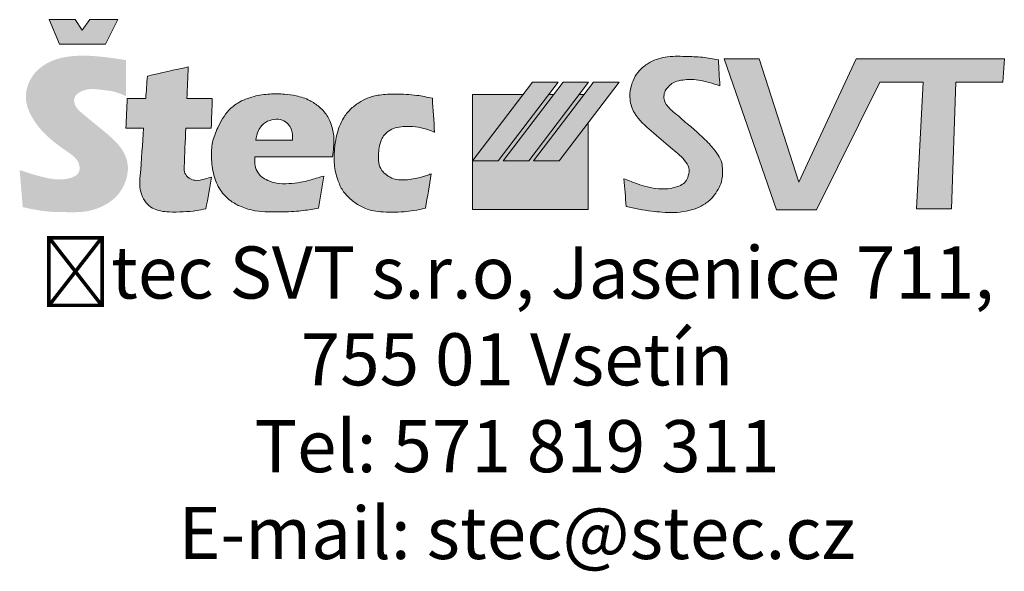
# Model space of a CAD drawing. Header units: millimetres. Extents: x -21108 to 360233, y 566 to 551167.
# Tile 3 of 38: x -4627 to -3160, y 15977 to 16801. Entities that reach past the tile are written whole.
import ezdxf

# ---------------------------------------------------------------- set-up
doc = ezdxf.new("R2010")
doc.units = ezdxf.units.MM
doc.header["$LTSCALE"] = 10
doc.layers.add('VZT Text', color=2, linetype='Continuous', lineweight=15)
doc.styles.add('Romans', font='romans.shx', dxfattribs={"width": 0.8})

# ---------------------------------------------------------------- blocks, each defined once
blk = doc.blocks.new('raz3')
h = blk.add_hatch(color=252)
h.dxf.hatch_style = 1
edge = h.paths.add_edge_path()
edge.add_spline(control_points=[(-4622.6, 16520.8), (-4610.6, 16518.3), (-4588.8, 16513.6), (-4557.1, 16513.4), (-4527.2, 16513), (-4500.9, 16522.1), (-4479.9, 16538.1), (-4468.2, 16559.1), (-4464, 16583.4), (-4472.2, 16605.4), (-4488.3, 16623.4), (-4509.1, 16640.3), (-4528.7, 16656.3), (-4543.6, 16668.8), (-4546.6, 16679.1), (-4545.2, 16686.9), (-4537.6, 16693), (-4527.5, 16696.9), (-4515.3, 16697.3), (-4502, 16695.4), (-4485.7, 16693.9), (-4474.6, 16689), (-4468.6, 16686.3)], knot_values=[53.961726, 53.961726, 53.961726, 53.961726, 58.546981, 62.320983, 65.815192, 69.711739, 72.501366, 75.53588, 78.530942, 81.43562, 83.978242, 87.535157, 91.421225, 93.636042, 94.516468, 95.362886, 96.425206, 97.975931, 99.386027, 100.944455, 103.023342, 105.465243, 105.465243, 105.465243, 105.465243], weights=[1, 1, 1, 1, 1, 1, 1, 1, 1, 1, 1, 1, 1, 1, 1, 1, 1, 1, 1, 1, 1, 1, 1], degree=3, periodic=0)
edge.add_spline(control_points=[(-4468.6, 16686.3), (-4468.6, 16704.3), (-4468.6, 16722.2), (-4468.6, 16740.2)], knot_values=[0, 0, 0, 0, 1, 1, 1, 1], weights=[1, 1, 1, 1], degree=3, periodic=0)
edge.add_spline(control_points=[(-4468.6, 16740.2), (-4489.7, 16743.5), (-4526, 16749.1), (-4575.1, 16744.1), (-4609.2, 16721.5), (-4623.2, 16683.6), (-4602.3, 16638.4), (-4569.5, 16611.9), (-4538.3, 16592), (-4537, 16569.2), (-4560.7, 16560.3), (-4590.5, 16564.1), (-4613.7, 16571.7), (-4627.2, 16576.1)], knot_values=[1, 1, 1, 1, 9.015267, 14.773185, 19.03389, 23.729761, 28.510272, 36.470688, 39.865351, 41.389647, 43.88878, 47.690121, 52.961726, 52.961726, 52.961726, 52.961726], weights=[1, 1, 1, 1, 1, 1, 1, 1, 1, 1, 1, 1, 1, 1], degree=3, periodic=0)
edge.add_spline(control_points=[(-4627.2, 16576.1), (-4625.7, 16557.7), (-4624.2, 16539.2), (-4622.6, 16520.8)], knot_values=[52.961726, 52.961726, 52.961726, 52.961726, 53.961726, 53.961726, 53.961726, 53.961726], weights=[1, 1, 1, 1], degree=3, periodic=0)
h.paths.add_polyline_path([(-4481.1, 16800.6), (-4522.8, 16800.6), (-4534.1, 16784.7), (-4544.3, 16800.6), (-4583.1, 16800.6), (-4567.7, 16764), (-4499.5, 16764)])
edge = h.paths.add_edge_path()
edge.add_spline(control_points=[(-4341.7, 16638.6), (-4341.2, 16653.3), (-4340.7, 16668.1), (-4340.2, 16682.9)], knot_values=[31.70029, 31.70029, 31.70029, 31.70029, 32.70029, 32.70029, 32.70029, 32.70029], weights=[1, 1, 1, 1], degree=3, periodic=0)
edge.add_spline(control_points=[(-4340.2, 16682.9), (-4352.8, 16682.9), (-4365.3, 16682.9), (-4377.9, 16682.9)], knot_values=[32.70029, 32.70029, 32.70029, 32.70029, 33.70029, 33.70029, 33.70029, 33.70029], weights=[1, 1, 1, 1], degree=3, periodic=0)
edge.add_spline(control_points=[(-4377.9, 16682.9), (-4377.2, 16698.7), (-4376.6, 16714.4), (-4376, 16730.2)], knot_values=[33.70029, 33.70029, 33.70029, 33.70029, 34.70029, 34.70029, 34.70029, 34.70029], weights=[1, 1, 1, 1], degree=3, periodic=0)
edge.add_spline(control_points=[(-4376, 16730.2), (-4396.3, 16725.6), (-4416.6, 16721), (-4436.9, 16716.4)], knot_values=[34.70029, 34.70029, 34.70029, 34.70029, 35.70029, 35.70029, 35.70029, 35.70029], weights=[1, 1, 1, 1], degree=3, periodic=0)
edge.add_spline(control_points=[(-4436.9, 16716.4), (-4437.7, 16705.3), (-4438.5, 16694.1), (-4439.3, 16682.9)], knot_values=[0, 0, 0, 0, 1, 1, 1, 1], weights=[1, 1, 1, 1], degree=3, periodic=0)
edge.add_spline(control_points=[(-4439.3, 16682.9), (-4448.6, 16683), (-4457.8, 16683.1), (-4467, 16683.2)], knot_values=[1, 1, 1, 1, 2, 2, 2, 2], weights=[1, 1, 1, 1], degree=3, periodic=0)
edge.add_spline(control_points=[(-4467, 16683.2), (-4467.6, 16668.3), (-4468.2, 16653.4), (-4468.8, 16638.6)], knot_values=[2, 2, 2, 2, 3, 3, 3, 3], weights=[1, 1, 1, 1], degree=3, periodic=0)
edge.add_spline(control_points=[(-4468.8, 16638.6), (-4460, 16638.6), (-4451.3, 16638.6), (-4442.5, 16638.6)], knot_values=[3, 3, 3, 3, 4, 4, 4, 4], weights=[1, 1, 1, 1], degree=3, periodic=0)
edge.add_spline(control_points=[(-4442.5, 16638.6), (-4444.2, 16615.1), (-4445.8, 16591.6), (-4447.5, 16568.1)], knot_values=[4, 4, 4, 4, 5, 5, 5, 5], weights=[1, 1, 1, 1], degree=3, periodic=0)
edge.add_spline(control_points=[(-4447.5, 16568.1), (-4448.1, 16562.4), (-4449.1, 16551.6), (-4444.8, 16536.6), (-4437.7, 16524.6), (-4427.4, 16518), (-4416.4, 16514.6), (-4401.8, 16513.3), (-4383.9, 16513.8), (-4365.4, 16515), (-4354.3, 16517.4), (-4349.6, 16518.4)], knot_values=[5, 5, 5, 5, 7.117205, 9.014401, 10.771226, 12.220578, 13.47231, 15.070848, 17.709858, 20.191776, 21.978056, 21.978056, 21.978056, 21.978056], weights=[1, 1, 1, 1, 1, 1, 1, 1, 1, 1, 1, 1], degree=3, periodic=0)
edge.add_spline(control_points=[(-4349.6, 16518.4), (-4346.8, 16534.1), (-4344, 16549.9), (-4341.2, 16565.7)], knot_values=[21.978056, 21.978056, 21.978056, 21.978056, 22.978056, 22.978056, 22.978056, 22.978056], weights=[1, 1, 1, 1], degree=3, periodic=0)
edge.add_spline(control_points=[(-4341.2, 16565.7), (-4344.3, 16564.9), (-4352.4, 16562.7), (-4364, 16559.4), (-4375.4, 16563.4), (-4381.9, 16571.2), (-4382, 16577.7), (-4382, 16581)], knot_values=[22.978056, 22.978056, 22.978056, 22.978056, 24.173244, 26.145288, 27.319256, 28.517525, 29.70029, 29.70029, 29.70029, 29.70029], weights=[1, 1, 1, 1, 1, 1, 1, 1], degree=3, periodic=0)
edge.add_spline(control_points=[(-4382, 16581), (-4381.2, 16600.2), (-4380.5, 16619.4), (-4379.7, 16638.6)], knot_values=[29.70029, 29.70029, 29.70029, 29.70029, 30.70029, 30.70029, 30.70029, 30.70029], weights=[1, 1, 1, 1], degree=3, periodic=0)
edge.add_spline(control_points=[(-4379.7, 16638.6), (-4367, 16638.6), (-4354.4, 16638.6), (-4341.7, 16638.6)], knot_values=[30.70029, 30.70029, 30.70029, 30.70029, 31.70029, 31.70029, 31.70029, 31.70029], weights=[1, 1, 1, 1], degree=3, periodic=0)
edge = h.paths.add_edge_path()
edge.add_spline(control_points=[(-4161, 16596), (-4160.4, 16600.8), (-4159, 16611.1), (-4158.5, 16628.5), (-4163, 16646.8), (-4171.1, 16661.5), (-4182.2, 16672.2), (-4195.8, 16681.5), (-4213.9, 16687.3), (-4234, 16689.9), (-4255.2, 16690.2), (-4278.9, 16686.7), (-4300.1, 16678.7), (-4319.6, 16662.9), (-4331.6, 16641.9), (-4340.9, 16618), (-4341.9, 16593.6), (-4339.1, 16569.2), (-4329.7, 16546.1), (-4314.5, 16530.3), (-4296.3, 16520.5), (-4277.1, 16514.9), (-4255.9, 16513.3), (-4236.4, 16514), (-4219.1, 16514.1), (-4205.2, 16515.8), (-4193.2, 16517.2), (-4185.7, 16518.5), (-4182, 16519.1)], knot_values=[0.000316, 0.000316, 0.000316, 0.000316, 1.790301, 3.906014, 6.498665, 8.755247, 10.089972, 12.239792, 14.894302, 17.112227, 19.842904, 22.806707, 26.070369, 28.189794, 32.079797, 34.982395, 37.750737, 41.115784, 44.151033, 46.927286, 49.118817, 51.852846, 54.377846, 57.053245, 59.167763, 60.835509, 62.305494, 63.701876, 63.701876, 63.701876, 63.701876], weights=[1, 1, 1, 1, 1, 1, 1, 1, 1, 1, 1, 1, 1, 1, 1, 1, 1, 1, 1, 1, 1, 1, 1, 1, 1, 1, 1, 1, 1], degree=3, periodic=0)
edge.add_spline(control_points=[(-4182, 16519.1), (-4179.3, 16535.2), (-4176.7, 16551.2), (-4174, 16567.2)], knot_values=[63.701876, 63.701876, 63.701876, 63.701876, 64.701876, 64.701876, 64.701876, 64.701876], weights=[1, 1, 1, 1], degree=3, periodic=0)
edge.add_spline(control_points=[(-4174, 16567.2), (-4177.8, 16566.1), (-4184.9, 16564.1), (-4196.3, 16560.5), (-4209.8, 16557.4), (-4226.3, 16555.7), (-4243.1, 16555.5), (-4256.7, 16560.1), (-4267.3, 16565.5), (-4274, 16574.5), (-4277.4, 16585.2), (-4276.9, 16592.5), (-4276.6, 16596.1)], knot_values=[64.701876, 64.701876, 64.701876, 64.701876, 66.183027, 67.47021, 69.190057, 71.36841, 73.696888, 75.399799, 76.715326, 78.084235, 79.487121, 80.825913, 80.825913, 80.825913, 80.825913], weights=[1, 1, 1, 1, 1, 1, 1, 1, 1, 1, 1, 1, 1], degree=3, periodic=0)
edge.add_spline(control_points=[(-4276.6, 16596.1), (-4238.1, 16596.1), (-4199.5, 16596.1), (-4161, 16596)], knot_values=[80.825913, 80.825913, 80.825913, 80.825913, 81.825913, 81.825913, 81.825913, 81.825913], weights=[1, 1, 1, 1], degree=3, periodic=0)
edge = h.paths.add_edge_path(flags=16)
edge.add_spline(control_points=[(-4275.5, 16620.7), (-4274.5, 16625.7), (-4272.4, 16636), (-4262.1, 16648.1), (-4248.6, 16652.3), (-4236, 16652.1), (-4226.6, 16645.5), (-4221.7, 16636.9), (-4220.5, 16628.4), (-4220.5, 16623.1), (-4220.5, 16620.7)], knot_values=[1, 1, 1, 1, 2.897342, 4.911841, 6.579721, 8.082847, 9.459485, 10.651982, 11.714086, 12.631754, 12.631754, 12.631754, 12.631754], weights=[1, 1, 1, 1, 1, 1, 1, 1, 1, 1, 1], degree=3, periodic=0)
edge.add_spline(control_points=[(-4220.5, 16620.7), (-4238.8, 16620.7), (-4257.2, 16620.7), (-4275.5, 16620.7)], knot_values=[0, 0, 0, 0, 1, 1, 1, 1], weights=[1, 1, 1, 1], degree=3, periodic=0)
edge = h.paths.add_edge_path()
edge.add_spline(control_points=[(-4014.2, 16570.6), (-4016.2, 16569.7), (-4020.6, 16567.8), (-4028.5, 16565.6), (-4038.2, 16563.6), (-4049, 16561.4), (-4059.9, 16561.3), (-4070.5, 16562.6), (-4079.7, 16568.1), (-4088.6, 16575.4), (-4092.6, 16586.9), (-4092.5, 16598.6), (-4091.8, 16610.3), (-4089.1, 16620.7), (-4083.8, 16629), (-4076.9, 16635.1), (-4067.2, 16639.6), (-4053.5, 16641.8), (-4037.7, 16641), (-4022.3, 16638.2), (-4013.5, 16634.6), (-4009.9, 16633.2), (-4009.6, 16633), (-4009.3, 16632.9), (-4008.9, 16632.8)], knot_values=[50.974752, 50.974752, 50.974752, 50.974752, 51.813075, 52.75191, 54.062179, 55.516398, 56.866764, 58.136029, 59.463641, 60.826582, 62.379795, 63.800566, 65.210661, 66.763069, 67.780899, 68.836434, 70.207596, 71.708196, 74.001584, 76.111452, 77.553239, 77.553239, 77.553239, 77.685756, 77.685756, 77.685756, 77.685756], weights=[1, 1, 1, 1, 1, 1, 1, 1, 1, 1, 1, 1, 1, 1, 1, 1, 1, 1, 1, 1, 1, 1, 1, 1, 1], degree=3, periodic=0)
edge.add_spline(control_points=[(-4008.9, 16632.8), (-4010, 16649.6), (-4011.1, 16666.5), (-4012.2, 16683.4)], knot_values=[0, 0, 0, 0, 1, 1, 1, 1], weights=[1, 1, 1, 1], degree=3, periodic=0)
edge.add_spline(control_points=[(-4012.2, 16683.4), (-4019.9, 16685), (-4038.1, 16688.8), (-4064.6, 16689.9), (-4089.3, 16689), (-4107.9, 16684.7), (-4122.3, 16676.6), (-4135.1, 16667.1), (-4145.7, 16653), (-4152.7, 16637.5), (-4157, 16619.8), (-4158.6, 16602.4), (-4158.8, 16582.2), (-4154.2, 16563.2), (-4146.7, 16545.4), (-4134.4, 16532.6), (-4120.3, 16521.9), (-4104.6, 16515.8), (-4088.2, 16513.5), (-4072, 16513.3), (-4055.4, 16513.7), (-4038.7, 16515.8), (-4028.1, 16518), (-4022.2, 16519.2)], knot_values=[1, 1, 1, 1, 3.939549, 7.969198, 10.907993, 13.201406, 15.04263, 17.062322, 19.143001, 21.554479, 23.417528, 25.930482, 28.094515, 30.965546, 33.201546, 35.268012, 37.516558, 39.824895, 41.482394, 43.676411, 45.912789, 47.700676, 49.974752, 49.974752, 49.974752, 49.974752], weights=[1, 1, 1, 1, 1, 1, 1, 1, 1, 1, 1, 1, 1, 1, 1, 1, 1, 1, 1, 1, 1, 1, 1, 1], degree=3, periodic=0)
edge.add_spline(control_points=[(-4022.2, 16519.2), (-4019.5, 16536.4), (-4016.8, 16553.5), (-4014.2, 16570.6)], knot_values=[49.974752, 49.974752, 49.974752, 49.974752, 50.974752, 50.974752, 50.974752, 50.974752], weights=[1, 1, 1, 1], degree=3, periodic=0)
h.paths.add_polyline_path([(-3876.7, 16689.1), (-3952.1, 16689.1), (-3952.1, 16589.8)], flags=17)
h.paths.add_polyline_path([(-3780.2, 16646.3), (-3823.2, 16589.8), (-3861.3, 16589.8), (-3785.9, 16689.1), (-3793.1, 16689.1), (-3868.5, 16589.8), (-3906.7, 16589.8), (-3831.3, 16689.1), (-3838.5, 16689.1), (-3913.9, 16589.8), (-3952.1, 16589.8), (-3952.1, 16517.2), (-3780.2, 16517.2)])
h = blk.add_hatch(color=254)
h.dxf.hatch_style = 1
h.paths.add_polyline_path([(-3824.6, 16707.3), (-3862.8, 16707.3), (-3952.1, 16589.8), (-3913.9, 16589.8)])
h.paths.add_polyline_path([(-3779.3, 16707.3), (-3817.4, 16707.3), (-3906.7, 16589.8), (-3868.5, 16589.8)])
h.paths.add_polyline_path([(-3733.9, 16707.3), (-3772.1, 16707.3), (-3861.3, 16589.8), (-3823.2, 16589.8)])
edge = h.paths.add_edge_path()
edge.add_spline(control_points=[(-3723.2, 16521.8), (-3716.9, 16520.5), (-3704.4, 16517.7), (-3686.6, 16515), (-3669, 16513.2), (-3651.8, 16512.2), (-3634.3, 16514.6), (-3618.6, 16518.6), (-3604.7, 16525.9), (-3593.7, 16535.4), (-3586.3, 16547.1), (-3580, 16560), (-3579.5, 16573.8), (-3580.2, 16587.7), (-3586.4, 16599.5), (-3594.6, 16610), (-3603.7, 16620.3), (-3613.8, 16628.6), (-3622.6, 16637.8), (-3633.1, 16645.6), (-3642.4, 16654.7), (-3652.6, 16662.4), (-3660.6, 16670), (-3666.1, 16677.6), (-3667.6, 16686.3), (-3665.7, 16694.4), (-3660.2, 16701), (-3652.8, 16707.5), (-3641.7, 16710.4), (-3629, 16711.7), (-3614.9, 16710.6), (-3599.5, 16707.1), (-3589.1, 16703.6), (-3583.7, 16701.8)], knot_values=[55.114249, 55.114249, 55.114249, 55.114249, 57.519893, 59.92781, 61.851379, 64.158616, 66.358612, 68.44784, 70.192395, 72.22518, 73.816773, 75.343056, 77.54485, 78.925833, 80.494677, 82.422305, 83.922506, 85.641665, 87.324736, 88.684632, 90.525952, 92.180965, 93.481791, 94.651753, 95.64747, 96.682287, 97.663266, 98.831613, 100.32883, 101.832532, 103.627602, 105.609997, 107.74367, 107.74367, 107.74367, 107.74367], weights=[1, 1, 1, 1, 1, 1, 1, 1, 1, 1, 1, 1, 1, 1, 1, 1, 1, 1, 1, 1, 1, 1, 1, 1, 1, 1, 1, 1, 1, 1, 1, 1, 1, 1], degree=3, periodic=0)
edge.add_spline(control_points=[(-3583.7, 16701.8), (-3584.4, 16714.8), (-3585.2, 16727.8), (-3585.9, 16740.7)], knot_values=[0, 0, 0, 0, 1, 1, 1, 1], weights=[1, 1, 1, 1], degree=3, periodic=0)
edge.add_spline(control_points=[(-3585.9, 16740.7), (-3593.8, 16742.2), (-3610, 16745.1), (-3636.6, 16745.8), (-3664.3, 16746.6), (-3688.1, 16738.1), (-3703.3, 16725.8), (-3712.1, 16713.1), (-3717.3, 16698.2), (-3718.8, 16680.2), (-3710.2, 16655.3), (-3685.2, 16634.1), (-3659.6, 16611.4), (-3639.1, 16595.5), (-3628.5, 16580.2), (-3629.9, 16568.2), (-3634.3, 16558.5), (-3642.7, 16552.7), (-3652.9, 16549.8), (-3665.2, 16547.5), (-3679.9, 16548.4), (-3695.1, 16551.6), (-3710.9, 16557.1), (-3721.1, 16561), (-3726.8, 16563.2)], knot_values=[1, 1, 1, 1, 3.978282, 7.181422, 10.955838, 14.316768, 16.3856, 18.186125, 20.035128, 22.234841, 24.875707, 29.544414, 34.197816, 37.761354, 39.321479, 40.852592, 42.032352, 43.219011, 44.531793, 46.017253, 47.850303, 50.019894, 51.819197, 54.114249, 54.114249, 54.114249, 54.114249], weights=[1, 1, 1, 1, 1, 1, 1, 1, 1, 1, 1, 1, 1, 1, 1, 1, 1, 1, 1, 1, 1, 1, 1, 1, 1], degree=3, periodic=0)
edge.add_spline(control_points=[(-3726.8, 16563.2), (-3725.6, 16549.4), (-3724.4, 16535.6), (-3723.2, 16521.8)], knot_values=[54.114249, 54.114249, 54.114249, 54.114249, 55.114249, 55.114249, 55.114249, 55.114249], weights=[1, 1, 1, 1], degree=3, periodic=0)
h.paths.add_polyline_path([(-3499.1, 16517.1), (-3439.7, 16517.1), (-3345.4, 16707.2), (-3280.8, 16707.2), (-3290.8, 16518.2), (-3238.6, 16518.2), (-3232.1, 16707.2), (-3161.7, 16707.2), (-3159.7, 16742.3), (-3380.5, 16742.3), (-3466.1, 16557.9), (-3525.3, 16742.3), (-3577.5, 16742.3)])
at = {"color": 252}
for p, q in [((-3876.7, 16689.1), (-3952.1, 16689.1)), ((-3952.1, 16689.1), (-3952.1, 16517.2)), ((-3831.3, 16689.1), (-3838.5, 16689.1)), ((-3785.9, 16689.1), (-3793.1, 16689.1)), ((-3780.2, 16517.2), (-3780.2, 16646.3)), ((-3952.1, 16517.2), (-3780.2, 16517.2))]:
    blk.add_line(p, q, dxfattribs=at)
blk.add_line((-4439.3, 16682.9), (-4439.3, 16682.9))
blk.add_lwpolyline([(-4567.7, 16764), (-4499.5, 16764), (-4481.1, 16800.6), (-4522.8, 16800.6), (-4534.1, 16784.7), (-4544.3, 16800.6), (-4583.1, 16800.6)], close=True, dxfattribs=at)
at = {"color": 254}
for points in [[(-3525.3, 16742.3), (-3577.5, 16742.3), (-3499.1, 16517.1), (-3439.7, 16517.1), (-3345.4, 16707.2), (-3280.8, 16707.2), (-3290.8, 16518.2), (-3238.6, 16518.2), (-3232.1, 16707.2), (-3161.7, 16707.2), (-3159.7, 16742.3), (-3380.5, 16742.3), (-3466.1, 16557.9)], [(-3862.8, 16707.3), (-3952.1, 16589.8), (-3913.9, 16589.8), (-3824.6, 16707.3)], [(-3779.3, 16707.3), (-3868.5, 16589.8), (-3906.7, 16589.8), (-3817.4, 16707.3)], [(-3733.9, 16707.3), (-3823.2, 16589.8), (-3861.3, 16589.8), (-3772.1, 16707.3)]]:
    blk.add_lwpolyline(points, close=True, dxfattribs=at)
blk.add_open_spline([(-3583.7, 16701.8), (-3584.4, 16714.8), (-3585.2, 16727.8), (-3585.9, 16740.7), (-3593.8, 16742.2), (-3610, 16745.1), (-3636.6, 16745.8), (-3664.3, 16746.6), (-3688.1, 16738.1), (-3703.3, 16725.8), (-3712.1, 16713.1), (-3717.3, 16698.2), (-3718.8, 16680.2), (-3710.2, 16655.3), (-3685.2, 16634.1), (-3659.6, 16611.4), (-3639.1, 16595.5), (-3628.5, 16580.2), (-3629.9, 16568.2), (-3634.3, 16558.5), (-3642.7, 16552.7), (-3652.9, 16549.8), (-3665.2, 16547.5), (-3679.9, 16548.4), (-3695.1, 16551.6), (-3710.9, 16557.1), (-3721.1, 16561), (-3726.8, 16563.2), (-3725.6, 16549.4), (-3724.4, 16535.6), (-3723.2, 16521.8), (-3716.9, 16520.5), (-3704.4, 16517.7), (-3686.6, 16515), (-3669, 16513.2), (-3651.8, 16512.2), (-3634.3, 16514.6), (-3618.6, 16518.6), (-3604.7, 16525.9), (-3593.7, 16535.4), (-3586.3, 16547.1), (-3580, 16560), (-3579.5, 16573.8), (-3580.2, 16587.7), (-3586.4, 16599.5), (-3594.6, 16610), (-3603.7, 16620.3), (-3613.8, 16628.6), (-3622.6, 16637.8), (-3633.1, 16645.6), (-3642.4, 16654.7), (-3652.6, 16662.4), (-3660.6, 16670), (-3666.1, 16677.6), (-3667.6, 16686.3), (-3665.7, 16694.4), (-3660.2, 16701), (-3652.8, 16707.5), (-3641.7, 16710.4), (-3629, 16711.7), (-3614.9, 16710.6), (-3599.5, 16707.1), (-3589.1, 16703.6), (-3583.7, 16701.8)], degree=3, knots=[0, 0, 0, 0, 1, 1, 1, 3.978282, 7.181422, 10.955838, 14.316768, 16.3856, 18.186125, 20.035128, 22.234841, 24.875707, 29.544414, 34.197816, 37.761354, 39.321479, 40.852592, 42.032352, 43.219011, 44.531793, 46.017253, 47.850303, 50.019894, 51.819197, 54.114249, 54.114249, 54.114249, 55.114249, 55.114249, 55.114249, 57.519893, 59.92781, 61.851379, 64.158616, 66.358612, 68.44784, 70.192395, 72.22518, 73.816773, 75.343056, 77.54485, 78.925833, 80.494677, 82.422305, 83.922506, 85.641665, 87.324736, 88.684632, 90.525952, 92.180965, 93.481791, 94.651753, 95.64747, 96.682287, 97.663266, 98.831613, 100.32883, 101.832532, 103.627602, 105.609997, 107.74367, 107.74367, 107.74367, 107.74367], dxfattribs=at)
at = {"color": 252}
for points, knots in [([(-4436.9, 16716.4), (-4437.7, 16705.3), (-4438.5, 16694.1), (-4439.3, 16682.9), (-4448.6, 16683), (-4457.8, 16683.1), (-4467, 16683.2), (-4467.6, 16668.3), (-4468.2, 16653.4), (-4468.8, 16638.6), (-4460, 16638.6), (-4451.3, 16638.6), (-4442.5, 16638.6), (-4444.2, 16615.1), (-4445.8, 16591.6), (-4447.5, 16568.1), (-4448.1, 16562.4), (-4449.1, 16551.6), (-4444.8, 16536.6), (-4437.7, 16524.6), (-4427.4, 16518), (-4416.4, 16514.6), (-4401.8, 16513.3), (-4383.9, 16513.8), (-4365.4, 16515), (-4354.3, 16517.4), (-4349.6, 16518.4), (-4346.8, 16534.1), (-4344, 16549.9), (-4341.2, 16565.7), (-4344.3, 16564.9), (-4352.4, 16562.7), (-4364, 16559.4), (-4375.4, 16563.4), (-4381.9, 16571.2), (-4382, 16577.7), (-4382, 16581), (-4381.2, 16600.2), (-4380.5, 16619.4), (-4379.7, 16638.6), (-4367, 16638.6), (-4354.4, 16638.6), (-4341.7, 16638.6), (-4341.2, 16653.3), (-4340.7, 16668.1), (-4340.2, 16682.9), (-4352.8, 16682.9), (-4365.3, 16682.9), (-4377.9, 16682.9), (-4377.2, 16698.7), (-4376.6, 16714.4), (-4376, 16730.2), (-4396.3, 16725.6), (-4416.6, 16721), (-4436.9, 16716.4)], [0, 0, 0, 0, 1, 1, 1, 2, 2, 2, 3, 3, 3, 4, 4, 4, 5, 5, 5, 7.117205, 9.014401, 10.771226, 12.220578, 13.47231, 15.070848, 17.709858, 20.191776, 21.978056, 21.978056, 21.978056, 22.978056, 22.978056, 22.978056, 24.173244, 26.145288, 27.319256, 28.517525, 29.70029, 29.70029, 29.70029, 30.70029, 30.70029, 30.70029, 31.70029, 31.70029, 31.70029, 32.70029, 32.70029, 32.70029, 33.70029, 33.70029, 33.70029, 34.70029, 34.70029, 34.70029, 35.70029, 35.70029, 35.70029, 35.70029]), ([(-4161, 16596), (-4160.4, 16600.8), (-4159, 16611.1), (-4158.5, 16628.5), (-4163, 16646.8), (-4171.1, 16661.5), (-4182.2, 16672.2), (-4195.8, 16681.5), (-4213.9, 16687.3), (-4234, 16689.9), (-4255.2, 16690.2), (-4278.9, 16686.7), (-4300.1, 16678.7), (-4319.6, 16662.9), (-4331.6, 16641.9), (-4340.9, 16618), (-4341.9, 16593.6), (-4339.1, 16569.2), (-4329.7, 16546.1), (-4314.5, 16530.3), (-4296.3, 16520.5), (-4277.1, 16514.9), (-4255.9, 16513.3), (-4236.4, 16514), (-4219.1, 16514.1), (-4205.2, 16515.8), (-4193.2, 16517.2), (-4185.7, 16518.5), (-4182, 16519.1), (-4179.3, 16535.2), (-4176.7, 16551.2), (-4174, 16567.2), (-4177.8, 16566.1), (-4184.9, 16564.1), (-4196.3, 16560.5), (-4209.8, 16557.4), (-4226.3, 16555.7), (-4243.1, 16555.5), (-4256.7, 16560.1), (-4267.3, 16565.5), (-4274, 16574.5), (-4277.4, 16585.2), (-4276.9, 16592.5), (-4276.6, 16596.1), (-4238.1, 16596.1), (-4199.5, 16596.1), (-4161, 16596)], [0, 0, 0, 0, 1.790301, 3.906014, 6.498665, 8.755247, 10.089972, 12.239792, 14.894302, 17.112227, 19.842904, 22.806707, 26.070369, 28.189794, 32.079797, 34.982395, 37.750737, 41.115784, 44.151033, 46.927286, 49.118817, 51.852846, 54.377846, 57.053245, 59.167763, 60.835509, 62.305494, 63.701876, 63.701876, 63.701876, 64.701876, 64.701876, 64.701876, 66.183027, 67.47021, 69.190057, 71.36841, 73.696888, 75.399799, 76.715326, 78.084235, 79.487121, 80.825913, 80.825913, 80.825913, 81.825913, 81.825913, 81.825913, 81.825913]), ([(-4008.9, 16632.8), (-4010, 16649.6), (-4011.1, 16666.5), (-4012.2, 16683.4), (-4019.9, 16685), (-4038.1, 16688.8), (-4064.6, 16689.9), (-4089.3, 16689), (-4107.9, 16684.7), (-4122.3, 16676.6), (-4135.1, 16667.1), (-4145.7, 16653), (-4152.7, 16637.5), (-4157, 16619.8), (-4158.6, 16602.4), (-4158.8, 16582.2), (-4154.2, 16563.2), (-4146.7, 16545.4), (-4134.4, 16532.6), (-4120.3, 16521.9), (-4104.6, 16515.8), (-4088.2, 16513.5), (-4072, 16513.3), (-4055.4, 16513.7), (-4038.7, 16515.8), (-4028.1, 16518), (-4022.2, 16519.2), (-4019.5, 16536.4), (-4016.8, 16553.5), (-4014.2, 16570.6), (-4016.2, 16569.7), (-4020.6, 16567.8), (-4028.5, 16565.6), (-4038.2, 16563.6), (-4049, 16561.4), (-4059.9, 16561.3), (-4070.5, 16562.6), (-4079.7, 16568.1), (-4088.6, 16575.4), (-4092.6, 16586.9), (-4092.5, 16598.6), (-4091.8, 16610.3), (-4089.1, 16620.7), (-4083.8, 16629), (-4076.9, 16635.1), (-4067.2, 16639.6), (-4053.5, 16641.8), (-4037.7, 16641), (-4022.3, 16638.2), (-4013.5, 16634.6), (-4009.9, 16633.2), (-4009.6, 16633), (-4009.3, 16632.9), (-4008.9, 16632.8)], [0, 0, 0, 0, 1, 1, 1, 3.939549, 7.969198, 10.907993, 13.201406, 15.04263, 17.062322, 19.143001, 21.554479, 23.417528, 25.930482, 28.094515, 30.965546, 33.201546, 35.268012, 37.516558, 39.824895, 41.482394, 43.676411, 45.912789, 47.700676, 49.974752, 49.974752, 49.974752, 50.974752, 50.974752, 50.974752, 51.813075, 52.75191, 54.062179, 55.516398, 56.866764, 58.136029, 59.463641, 60.826582, 62.379795, 63.800566, 65.210661, 66.763069, 67.780899, 68.836434, 70.207596, 71.708196, 74.001584, 76.111452, 77.553239, 77.553239, 77.553239, 77.685756, 77.685756, 77.685756, 77.685756]), ([(-4220.5, 16620.7), (-4238.8, 16620.7), (-4257.2, 16620.7), (-4275.5, 16620.7), (-4274.5, 16625.7), (-4272.4, 16636), (-4262.1, 16648.1), (-4248.6, 16652.3), (-4236, 16652.1), (-4226.6, 16645.5), (-4221.7, 16636.9), (-4220.5, 16628.4), (-4220.5, 16623.1), (-4220.5, 16620.7)], [0, 0, 0, 0, 1, 1, 1, 2.897342, 4.911841, 6.579721, 8.082847, 9.459485, 10.651982, 11.714086, 12.631754, 12.631754, 12.631754, 12.631754])]:
    blk.add_open_spline(points, degree=3, knots=knots, dxfattribs=at)
at = {"layer": 'VZT Text', "color": 7, "insert": (-4714, 16462.2), "char_height": 77.716, "attachment_point": 1, "style": 'Romans'}
blk.add_mtext_dynamic_manual_height_columns('\\pxqc;Štec SVT s.r.o, Jasenice 711,\\P755 01 Vsetín\\PTel: 571 819 311\\PE-mail: stec@stec.cz', width=1655.996, gutter_width=12.5, heights=[0], dxfattribs=at)

msp = doc.modelspace()

# ---------------------------------------------------------------- block references
at = {"layer": 'VZT Text'}
msp.add_blockref('raz3', (0, 0), dxfattribs=at)

doc.saveas('drawing.dxf')
